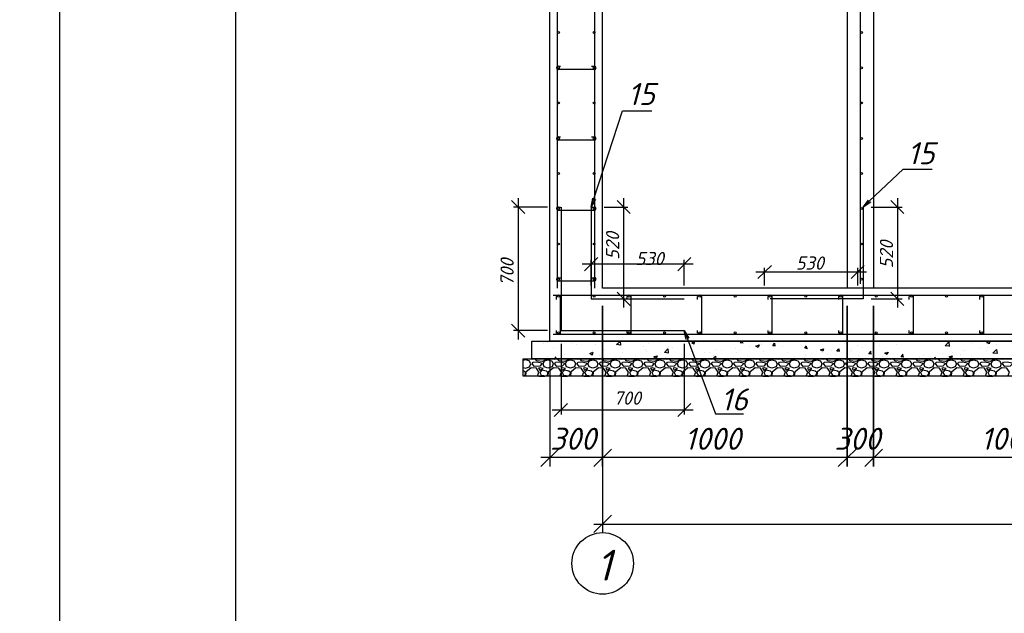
# Model space of a CAD drawing. Extents: x -119078 to 1619993, y 264752 to 340742.
# Tile 194 of 220: x 1076433 to 1087600, y 300200 to 306935. Entities that reach past the tile are written whole.
import ezdxf

# ---------------------------------------------------------------- set-up
doc = ezdxf.new("R2010")
doc.units = 0
doc.header["$MEASUREMENT"] = 0
doc.linetypes.add('CONTI', pattern=[0])
doc.layers.get('0').update_dxf_attribs({"color": 250, "linetype": 'CONTI'})
doc.layers.add('PDF _Геометрия', color=250, linetype='Continuous')
doc.layers.add('PDF _Текст', color=7, linetype='Continuous')
doc.styles.add('ICOCPEUR', font='isocpeui.ttf')
doc.styles.add('PDF ISOCPEUR Italic', font='isocpeui.ttf')

msp = doc.modelspace()

# ---------------------------------------------------------------- linework, layer by layer
at = {"layer": 'PDF _Геометрия', "lineweight": -3}
msp.add_line((1076887.037, 297220.375), (1076887.037, 326913.75), dxfattribs=at)
at = {"layer": 'PDF _Геометрия', "lineweight": 30}
msp.add_lwpolyline([(1078885.223, 326414.204), (1118383.255, 326414.204), (1118383.255, 297719.921), (1078885.223, 297719.921)], close=True, dxfattribs=at)
at = {"layer": 'PDF _Геометрия', "color": 7, "lineweight": -3}
for points in [[(1095645.428, 310487.988), (1095645.428, 303286.9), (1082445.549, 303286.9), (1082445.549, 310487.988)], [(1082242.344, 303286.9), (1095844.399, 303286.9), (1095844.399, 303087.928), (1082242.344, 303087.928)], [(1082144.975, 303087.928), (1095941.769, 303087.928), (1095941.769, 302888.956), (1082144.975, 302888.956)]]:
    msp.add_lwpolyline(points, close=True, dxfattribs=at)
for points in [[(1082530.218, 310487.988), (1082530.218, 303888.049)], [(1082953.562, 310487.988), (1082953.562, 303888.049)], [(1095044.278, 310487.988), (1095044.278, 303888.049), (1083042.465, 303888.049), (1083042.465, 310487.988)], [(1085817.465, 310487.988), (1085817.465, 303888.049)], [(1085969.869, 303938.85), (1085969.869, 310487.988)], [(1086118.039, 310487.988), (1086118.039, 303888.049)], [(1082534.451, 306406.948), (1082568.319, 306406.948)], [(1082919.695, 306406.948), (1082949.329, 306406.948)], [(1082949.329, 306368.847), (1082932.395, 306368.847), (1082534.451, 306368.847)], [(1082915.461, 304806.706), (1082945.095, 304904.076), (1083271.071, 305898.935), (1083343.039, 305898.935), (1083601.279, 305898.935)], [(1082534.451, 305606.827), (1082568.319, 305606.827)], [(1082949.329, 305568.726), (1082932.395, 305568.726), (1082534.451, 305568.726)], [(1082919.695, 305606.827), (1082949.329, 305606.827)], [(1085999.503, 304806.706), (1086071.471, 304878.675), (1086452.481, 305238.518), (1086524.45, 305238.518), (1086782.69, 305238.518)], [(1082962.029, 304895.609), (1082915.461, 304806.706), (1082932.395, 304908.309)], [(1086084.172, 304865.975), (1085999.503, 304806.706), (1086058.771, 304887.142)], [(1082534.451, 304806.706), (1082568.319, 304806.706)], [(1082949.329, 304768.605), (1082932.395, 304768.605), (1082534.451, 304768.605)], [(1082919.695, 304806.706), (1082949.329, 304806.706)], [(1082534.451, 304006.585), (1082568.319, 304006.585)], [(1082949.329, 303968.484), (1082932.395, 303968.484), (1082534.451, 303968.484)], [(1082919.695, 304006.585), (1082949.329, 304006.585)], [(1082483.65, 303807.614), (1095603.093, 303807.614)], [(1082521.751, 303761.046), (1082521.751, 303794.913)], [(1083321.872, 303761.046), (1083321.872, 303794.913)], [(1084121.993, 303761.046), (1084121.993, 303794.913)], [(1084922.114, 303761.046), (1084922.114, 303794.913)], [(1085722.235, 303761.046), (1085722.235, 303794.913)], [(1086522.356, 303761.046), (1086522.356, 303794.913)], [(1087322.476, 303761.046), (1087322.476, 303794.913)], [(1082521.751, 303380.036), (1082521.751, 303409.67)], [(1083321.872, 303380.036), (1083321.872, 303409.67)], [(1083990.756, 303308.067), (1083969.589, 303409.67), (1084020.39, 303320.768)], [(1083969.589, 303409.67), (1084007.69, 303312.301), (1084325.198, 302461.378), (1084397.167, 302461.378), (1084642.706, 302461.378)], [(1084121.993, 303380.036), (1084121.993, 303409.67)], [(1084922.114, 303380.036), (1084922.114, 303409.67)], [(1085722.235, 303380.036), (1085722.235, 303409.67)], [(1086522.356, 303380.036), (1086522.356, 303409.67)], [(1087322.476, 303380.036), (1087322.476, 303409.67)], [(1082483.65, 303367.335), (1095603.093, 303367.335)]]:
    msp.add_lwpolyline(points, dxfattribs=at)
at = {"layer": 'PDF _Геометрия', "color": 3, "lineweight": -3}
for points in [[(1082161.908, 304734.738), (1082009.504, 304882.908)], [(1082085.706, 304908.309), (1082085.706, 303308.067)], [(1083355.739, 304734.738), (1083207.569, 304882.908)], [(1083283.771, 303667.91), (1083283.771, 304908.309)], [(1086460.948, 304734.738), (1086312.778, 304882.908)], [(1086388.98, 304908.309), (1086388.98, 303667.91)], [(1082420.148, 304806.706), (1082034.905, 304806.706)], [(1083063.632, 304806.706), (1083330.339, 304806.706)], [(1086088.405, 304806.706), (1086439.781, 304806.706)], [(1082991.663, 304235.191), (1082839.259, 304087.021)], [(1082915.461, 303917.683), (1082915.461, 304209.791)], [(1083897.62, 304087.021), (1084045.791, 304235.191)], [(1083969.589, 303917.683), (1083969.589, 304209.791)], [(1082813.859, 304163.223), (1084071.191, 304163.223)], [(1086037.604, 304070.087), (1084780.271, 304070.087)], [(1084958.075, 304146.289), (1084805.671, 303998.119)], [(1084881.873, 303917.683), (1084881.873, 304120.888)], [(1085864.032, 303998.119), (1086012.203, 304146.289)], [(1085940.234, 303917.683), (1085940.234, 304120.888)], [(1083207.569, 303841.481), (1083355.739, 303693.311)], [(1086312.778, 303841.481), (1086460.948, 303693.311)], [(1083063.632, 303769.513), (1083330.339, 303769.513)], [(1086088.405, 303769.513), (1086439.781, 303769.513)], [(1082009.504, 303481.638), (1082161.908, 303333.468)], [(1082420.148, 303409.67), (1082034.905, 303409.67)], [(1082572.552, 303257.266), (1082572.552, 302457.145)], [(1083969.589, 303257.266), (1083969.589, 302457.145)], [(1082470.95, 302507.946), (1084071.191, 302507.946)], [(1082644.521, 302579.915), (1082496.35, 302431.744)], [(1083897.62, 302431.744), (1084045.791, 302579.915)]]:
    msp.add_lwpolyline(points, dxfattribs=at)
at = {"layer": 'PDF _Геометрия', "color": 1, "lineweight": -3}
for points in [[(1082572.552, 304806.706), (1082572.552, 303409.67), (1083969.589, 303409.67)], [(1082915.461, 304806.706), (1082915.461, 303769.513), (1083969.589, 303769.513)], [(1085999.503, 304806.706), (1085999.503, 303769.513), (1084945.375, 303769.513)]]:
    msp.add_lwpolyline(points, dxfattribs=at)
at = {"layer": 'PDF _Геометрия', "color": 7, "lineweight": -3}
for points in [[(1082526.037, 303794.215, -0.928132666), (1082564.085, 303794.913), (1082564.085, 303773.746), (1082564.085, 303380.036, -0.928132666), (1082526.037, 303380.734)], [(1083326.158, 303794.215, -0.928132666), (1083364.206, 303794.913), (1083364.206, 303773.746), (1083364.206, 303380.036, -0.928132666), (1083326.158, 303380.734)], [(1084126.279, 303794.215, -0.928132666), (1084164.327, 303794.913), (1084164.327, 303773.746), (1084164.327, 303380.036, -0.928132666), (1084126.279, 303380.734)], [(1084926.4, 303794.215, -0.928132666), (1084964.448, 303794.913), (1084964.448, 303773.746), (1084964.448, 303380.036, -0.928132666), (1084926.4, 303380.734)], [(1085726.521, 303794.215, -0.928148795), (1085764.569, 303794.913), (1085764.569, 303773.746), (1085764.569, 303380.036, -0.928148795), (1085726.521, 303380.734)], [(1086526.642, 303794.215, -0.928148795), (1086564.69, 303794.913), (1086564.69, 303773.746), (1086564.69, 303380.036, -0.928148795), (1086526.642, 303380.734)], [(1087326.763, 303794.215, -0.928148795), (1087364.811, 303794.913), (1087364.811, 303773.746), (1087364.811, 303380.036, -0.928148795), (1087326.763, 303380.734)]]:
    msp.add_lwpolyline(points, format="xyb", dxfattribs=at)
at = {"layer": 'PDF _Геометрия', "color": 251, "lineweight": -3, "true_color": 0x535353}
for points in [[(1083042.465, 303689.077), (1083042.465, 301864.463), (1083042.465, 303689.077), (1083042.465, 301115.143)], [(1082445.549, 303087.928), (1082445.549, 301864.463)], [(1082542.918, 302063.435), (1082343.946, 301864.463)], [(1083144.067, 301966.066), (1082343.946, 301966.066)], [(1087944.793, 301966.066), (1082945.096, 301966.066)], [(1083144.067, 301314.115), (1082945.096, 301115.143)], [(1082945.096, 301212.513), (1095141.648, 301212.513)]]:
    msp.add_lwpolyline(points, dxfattribs=at)
for points in [[(1085817.465, 301864.463), (1085817.465, 303689.077)], [(1086118.039, 301864.463), (1086118.039, 303689.077)], [(1083144.067, 302063.435), (1082945.096, 301864.463)], [(1085919.067, 302063.435), (1085715.862, 301864.463)], [(1086219.642, 302063.435), (1086016.437, 301864.463)]]:
    msp.add_lwpolyline(points, close=True, dxfattribs=at)
at = {"layer": 'PDF _Геометрия', "color": 8, "lineweight": -3, "true_color": 0x767676}
for points in [[(1083203.336, 303244.566), (1083241.437, 303286.9), (1083245.67, 303240.332), (1083203.336, 303248.799)], [(1084638.473, 303265.733), (1084604.606, 303269.966), (1084621.539, 303286.9)], [(1084634.24, 303265.733), (1084630.006, 303286.9)], [(1086230.248, 303286.9), (1086230.248, 303286.9)], [(1086501.188, 303278.433), (1086501.188, 303278.433)], [(1086636.659, 303278.433), (1086636.659, 303278.433)], [(1086975.334, 303231.865), (1086928.766, 303236.099), (1086971.101, 303278.433), (1086975.334, 303227.632)], [(1086971.101, 303278.433), (1086971.101, 303278.433)], [(1082377.814, 303265.733), (1082377.814, 303265.733)], [(1082424.382, 303269.966), (1082424.382, 303269.966)], [(1082492.117, 303219.165), (1082492.117, 303219.165)], [(1082695.322, 303257.266), (1082695.322, 303257.266)], [(1082750.357, 303253.033), (1082750.357, 303253.033)], [(1082928.162, 303176.831), (1082928.162, 303176.831)], [(1082966.263, 303248.799), (1082966.263, 303248.799)], [(1083055.165, 303193.764), (1083055.165, 303193.764)], [(1083237.203, 303236.099), (1083237.203, 303236.099)], [(1083245.67, 303219.165), (1083245.67, 303219.165)], [(1083508.144, 303223.399), (1083508.144, 303223.399)], [(1083525.077, 303189.531), (1083525.077, 303189.531)], [(1083542.011, 303168.364), (1083542.011, 303168.364)], [(1083567.412, 303257.266), (1083567.412, 303257.266)], [(1083694.415, 303274.2), (1083694.415, 303274.2)], [(1083745.216, 303159.897), (1083783.317, 303202.231), (1083787.551, 303155.663)], [(1083779.084, 303214.932), (1083779.084, 303214.932)], [(1083787.551, 303227.632), (1083787.551, 303227.632)], [(1083838.352, 303219.165), (1083838.352, 303219.165)], [(1084050.024, 303261.5), (1084050.024, 303261.5)], [(1084050.024, 303202.231), (1084050.024, 303202.231)], [(1084134.693, 303269.966), (1084134.693, 303269.966)], [(1084320.965, 303189.531), (1084320.965, 303189.531)], [(1084392.933, 303185.298), (1084392.933, 303185.298)], [(1084553.804, 303206.465), (1084553.804, 303206.465)], [(1084596.139, 303176.831), (1084596.139, 303176.831)], [(1084714.675, 303227.632), (1084714.675, 303227.632)], [(1084824.745, 303202.231), (1084824.745, 303202.231)], [(1084841.678, 303244.566), (1084841.678, 303244.566)], [(1084850.145, 303257.266), (1084850.145, 303257.266)], [(1084867.079, 303168.364), (1084867.079, 303168.364)], [(1085002.549, 303236.099), (1084972.915, 303236.099), (1084994.082, 303265.733), (1084998.316, 303231.865)], [(1085036.417, 303269.966), (1085036.417, 303269.966)], [(1085078.751, 303231.865), (1085078.751, 303231.865)], [(1085366.626, 303202.231), (1085336.991, 303206.465), (1085358.159, 303236.099)], [(1085345.458, 303269.966), (1085345.458, 303269.966)], [(1085362.392, 303202.231), (1085358.159, 303231.865)], [(1085637.566, 303185.298), (1085637.566, 303185.298)], [(1085730.702, 303172.597), (1085701.068, 303172.597), (1085722.235, 303202.231), (1085726.468, 303168.364)], [(1085857.705, 303168.364), (1085857.705, 303168.364)], [(1085861.938, 303193.764), (1085861.938, 303193.764)], [(1085933.907, 303236.099), (1085933.907, 303236.099)], [(1085988.942, 303210.698), (1085988.942, 303210.698)], [(1086094.778, 303138.73), (1086065.144, 303142.963), (1086090.544, 303172.597)], [(1086090.544, 303138.73), (1086086.311, 303168.364)], [(1086120.179, 303206.465), (1086120.179, 303206.465)], [(1086183.68, 303236.099), (1086183.68, 303236.099)], [(1086378.419, 303244.566), (1086378.419, 303244.566)], [(1087136.205, 303181.064), (1087136.205, 303181.064)], [(1087157.372, 303181.064), (1087157.372, 303181.064)], [(1087242.041, 303265.733), (1087242.041, 303265.733)], [(1087330.944, 303206.465), (1087330.944, 303206.465)], [(1087394.445, 303185.298), (1087394.445, 303185.298)], [(1087411.379, 303214.932), (1087411.379, 303214.932)], [(1087512.982, 303253.033), (1087512.982, 303253.033)], [(1082161.908, 303087.928), (1082157.675, 303083.695), (1082144.975, 303075.228)], [(1082144.975, 302990.559), (1082170.375, 302982.092), (1082216.943, 302994.793), (1082229.643, 303028.66), (1082212.71, 303062.528), (1082170.375, 303075.228), (1082144.975, 303066.761)], [(1082191.543, 303087.928), (1082191.543, 303087.928)], [(1082191.543, 303087.928), (1082246.577, 303083.695), (1082250.811, 303087.928)], [(1082415.915, 303087.928), (1082411.682, 303083.695), (1082360.88, 303058.294), (1082297.379, 303062.528), (1082280.445, 303087.928)], [(1082288.912, 303092.162), (1082288.912, 303092.162)], [(1082415.915, 303109.096), (1082415.915, 303109.096)], [(1082445.549, 303087.928), (1082445.549, 303087.928)], [(1082445.549, 303087.928), (1082500.584, 303083.695), (1082504.817, 303087.928)], [(1082500.584, 303087.928), (1082517.518, 303109.096)], [(1082517.518, 303087.928), (1082513.284, 303104.862)], [(1082669.922, 303087.928), (1082665.688, 303083.695), (1082614.887, 303058.294), (1082551.385, 303062.528), (1082534.451, 303087.928)], [(1082606.42, 303134.496), (1082606.42, 303134.496)], [(1082699.556, 303087.928), (1082699.556, 303087.928)], [(1082699.556, 303087.928), (1082754.591, 303083.695), (1082758.824, 303087.928)], [(1082923.928, 303087.928), (1082919.695, 303083.695), (1082868.894, 303058.294), (1082805.392, 303062.528), (1082788.458, 303087.928)], [(1082932.395, 303159.897), (1082923.928, 303130.263), (1082898.528, 303147.197), (1082932.395, 303164.13)], [(1082953.562, 303087.928), (1082953.562, 303087.928)], [(1082953.562, 303087.928), (1083008.597, 303083.695), (1083012.831, 303087.928)], [(1083008.597, 303121.796), (1083008.597, 303121.796)], [(1083177.935, 303087.928), (1083173.702, 303083.695), (1083122.9, 303058.294), (1083059.399, 303062.528), (1083042.465, 303087.928)], [(1083207.569, 303087.928), (1083207.569, 303087.928)], [(1083207.569, 303087.928), (1083262.604, 303083.695), (1083266.837, 303087.928)], [(1083245.67, 303117.562), (1083245.67, 303117.562)], [(1083266.837, 303155.663), (1083266.837, 303155.663)], [(1083431.942, 303087.928), (1083427.708, 303083.695), (1083376.907, 303058.294), (1083313.405, 303062.528), (1083296.471, 303087.928)], [(1083461.576, 303087.928), (1083461.576, 303087.928)], [(1083461.576, 303087.928), (1083516.61, 303083.695), (1083520.844, 303087.928)], [(1083685.948, 303087.928), (1083681.715, 303083.695), (1083630.913, 303058.294), (1083567.412, 303062.528), (1083550.478, 303087.928)], [(1083715.582, 303087.928), (1083715.582, 303087.928)], [(1083715.582, 303087.928), (1083770.617, 303083.695), (1083774.851, 303087.928)], [(1083745.216, 303164.13), (1083791.784, 303155.663)], [(1083753.683, 303100.629), (1083753.683, 303100.629)], [(1083939.955, 303087.928), (1083935.721, 303083.695), (1083884.92, 303058.294), (1083821.418, 303062.528), (1083804.485, 303087.928)], [(1083961.122, 303104.862), (1083961.122, 303104.862)], [(1083969.589, 303087.928), (1083969.589, 303087.928)], [(1083969.589, 303087.928), (1084024.624, 303083.695), (1084028.857, 303087.928)], [(1084041.558, 303092.162), (1084041.558, 303092.162)], [(1084193.962, 303087.928), (1084189.728, 303083.695), (1084138.927, 303058.294), (1084075.425, 303062.528), (1084058.491, 303087.928)], [(1084075.425, 303142.963), (1084075.425, 303142.963)], [(1084202.428, 303159.897), (1084202.428, 303159.897)], [(1084223.596, 303087.928), (1084223.596, 303087.928)], [(1084223.596, 303087.928), (1084278.63, 303083.695), (1084282.864, 303087.928)], [(1084257.463, 303155.663), (1084257.463, 303155.663)], [(1084295.564, 303087.928), (1084325.198, 303117.562), (1084329.432, 303087.928)], [(1084299.798, 303126.029), (1084299.798, 303126.029)], [(1084447.968, 303087.928), (1084443.735, 303083.695), (1084392.933, 303058.294), (1084329.432, 303062.528), (1084312.498, 303087.928)], [(1084477.602, 303087.928), (1084477.602, 303087.928)], [(1084477.602, 303087.928), (1084532.637, 303083.695), (1084536.87, 303087.928)], [(1084562.271, 303164.13), (1084562.271, 303164.13)], [(1084701.975, 303087.928), (1084697.741, 303083.695), (1084646.94, 303058.294), (1084583.438, 303062.528), (1084566.505, 303087.928)], [(1084731.609, 303087.928), (1084731.609, 303087.928)], [(1084731.609, 303087.928), (1084786.644, 303083.695), (1084790.877, 303087.928)], [(1084955.981, 303087.928), (1084951.748, 303083.695), (1084900.947, 303058.294), (1084837.445, 303062.528), (1084820.511, 303087.928)], [(1084985.616, 303087.928), (1084985.616, 303087.928)], [(1084985.616, 303087.928), (1085040.65, 303083.695), (1085044.884, 303087.928)], [(1085209.988, 303087.928), (1085205.755, 303083.695), (1085154.953, 303058.294), (1085091.452, 303062.528), (1085074.518, 303087.928)], [(1085138.02, 303155.663), (1085138.02, 303155.663)], [(1085222.688, 303113.329), (1085222.688, 303113.329)], [(1085239.622, 303087.928), (1085239.622, 303087.928)], [(1085239.622, 303087.928), (1085294.657, 303083.695), (1085298.89, 303087.928)], [(1085463.995, 303087.928), (1085459.761, 303083.695), (1085408.96, 303058.294), (1085345.458, 303062.528), (1085328.525, 303087.928)], [(1085336.991, 303100.629), (1085336.991, 303100.629)], [(1085341.225, 303134.496), (1085341.225, 303134.496)], [(1085349.692, 303130.263), (1085349.692, 303130.263)], [(1085408.96, 303142.963), (1085408.96, 303142.963)], [(1085493.629, 303087.928), (1085493.629, 303087.928)], [(1085493.629, 303087.928), (1085548.664, 303083.695), (1085552.897, 303087.928)], [(1085540.197, 303155.663), (1085540.197, 303155.663)], [(1085718.001, 303087.928), (1085713.768, 303083.695), (1085662.967, 303058.294), (1085599.465, 303062.528), (1085582.531, 303087.928)], [(1085599.465, 303138.73), (1085599.465, 303138.73)], [(1085679.9, 303134.496), (1085679.9, 303134.496)], [(1085747.635, 303087.928), (1085747.635, 303087.928)], [(1085747.635, 303087.928), (1085802.67, 303083.695), (1085806.904, 303087.928)], [(1085972.008, 303087.928), (1085967.775, 303083.695), (1085916.973, 303058.294), (1085853.472, 303062.528), (1085836.538, 303087.928)], [(1085950.841, 303121.796), (1085950.841, 303121.796)], [(1086001.642, 303087.928), (1086001.642, 303087.928)], [(1086001.642, 303087.928), (1086056.677, 303083.695), (1086060.91, 303087.928)], [(1086226.015, 303087.928), (1086221.781, 303083.695), (1086170.98, 303058.294), (1086107.478, 303062.528), (1086090.544, 303087.928)], [(1086221.781, 303109.096), (1086221.781, 303109.096)], [(1086255.649, 303087.928), (1086255.649, 303087.928)], [(1086255.649, 303087.928), (1086310.684, 303083.695), (1086314.917, 303087.928)], [(1086480.021, 303087.928), (1086475.788, 303083.695), (1086424.987, 303058.294), (1086361.485, 303062.528), (1086344.551, 303087.928)], [(1086458.854, 303104.862), (1086429.22, 303109.096), (1086454.621, 303138.73)], [(1086454.621, 303104.862), (1086450.387, 303138.73)], [(1086492.722, 303096.395), (1086492.722, 303096.395)], [(1086496.955, 303096.395), (1086496.955, 303096.395)], [(1086509.655, 303087.928), (1086509.655, 303087.928)], [(1086509.655, 303087.928), (1086564.69, 303083.695), (1086568.924, 303087.928)], [(1086734.028, 303087.928), (1086729.794, 303083.695), (1086678.993, 303058.294), (1086615.491, 303062.528), (1086598.558, 303087.928)], [(1086632.425, 303109.096), (1086632.425, 303109.096)], [(1086687.46, 303121.796), (1086687.46, 303121.796)], [(1086763.662, 303087.928), (1086763.662, 303087.928)], [(1086763.662, 303087.928), (1086818.697, 303083.695), (1086822.93, 303087.928)], [(1086801.763, 303087.928), (1086818.697, 303104.862)], [(1086818.697, 303087.928), (1086814.463, 303104.862)], [(1086988.035, 303087.928), (1086983.801, 303083.695), (1086933, 303058.294), (1086869.498, 303062.528), (1086852.564, 303087.928)], [(1086894.899, 303147.197), (1086894.899, 303147.197)], [(1087009.202, 303164.13), (1087009.202, 303164.13)], [(1087017.669, 303087.928), (1087017.669, 303087.928)], [(1087017.669, 303087.928), (1087072.703, 303083.695), (1087076.937, 303087.928)], [(1087098.104, 303134.496), (1087098.104, 303134.496)], [(1087242.041, 303087.928), (1087237.808, 303083.695), (1087187.006, 303058.294), (1087123.505, 303062.528), (1087106.571, 303087.928)], [(1087271.675, 303087.928), (1087271.675, 303087.928)], [(1087271.675, 303087.928), (1087326.71, 303083.695), (1087330.944, 303087.928)], [(1087496.048, 303087.928), (1087491.814, 303083.695), (1087441.013, 303058.294), (1087377.511, 303062.528), (1087360.578, 303087.928)], [(1087525.682, 303087.928), (1087525.682, 303087.928)], [(1087525.682, 303087.928), (1087580.717, 303083.695), (1087584.95, 303087.928)], [(1082144.975, 302897.423), (1082157.675, 302893.19), (1082170.375, 302918.591), (1082170.375, 302931.291), (1082153.442, 302948.225), (1082144.975, 302952.458)], [(1082305.845, 302888.956), (1082322.779, 302935.524), (1082293.145, 302982.092), (1082233.877, 302986.326), (1082174.609, 302935.524), (1082170.375, 302888.956)], [(1082559.852, 302888.956), (1082576.786, 302935.524), (1082547.152, 302982.092), (1082487.884, 302986.326), (1082428.615, 302935.524), (1082424.382, 302888.956)], [(1082813.859, 302888.956), (1082830.793, 302935.524), (1082801.158, 302982.092), (1082741.89, 302986.326), (1082682.622, 302935.524), (1082678.389, 302888.956)], [(1083067.865, 302888.956), (1083084.799, 302935.524), (1083055.165, 302982.092), (1082995.897, 302986.326), (1082936.629, 302935.524), (1082932.395, 302888.956)], [(1083321.872, 302888.956), (1083338.806, 302935.524), (1083309.172, 302982.092), (1083249.904, 302986.326), (1083190.635, 302935.524), (1083186.402, 302888.956)], [(1083575.879, 302888.956), (1083592.812, 302935.524), (1083563.178, 302982.092), (1083503.91, 302986.326), (1083444.642, 302935.524), (1083440.408, 302888.956)], [(1083829.885, 302888.956), (1083846.819, 302935.524), (1083817.185, 302982.092), (1083757.917, 302986.326), (1083698.649, 302935.524), (1083694.415, 302888.956)], [(1084083.892, 302888.956), (1084100.826, 302935.524), (1084071.192, 302982.092), (1084011.923, 302986.326), (1083952.655, 302935.524), (1083948.422, 302888.956)], [(1084337.899, 302888.956), (1084354.832, 302935.524), (1084325.198, 302982.092), (1084265.93, 302986.326), (1084206.662, 302935.524), (1084202.428, 302888.956)], [(1084591.905, 302888.956), (1084608.839, 302935.524), (1084579.205, 302982.092), (1084519.937, 302986.326), (1084460.668, 302935.524), (1084456.435, 302888.956)], [(1084845.912, 302888.956), (1084862.846, 302935.524), (1084833.212, 302982.092), (1084773.943, 302986.326), (1084714.675, 302935.524), (1084710.442, 302888.956)], [(1085099.919, 302888.956), (1085116.852, 302935.524), (1085087.218, 302982.092), (1085027.95, 302986.326), (1084968.682, 302935.524), (1084964.448, 302888.956)], [(1085353.925, 302888.956), (1085370.859, 302935.524), (1085341.225, 302982.092), (1085281.957, 302986.326), (1085222.688, 302935.524), (1085218.455, 302888.956)], [(1085607.932, 302888.956), (1085624.866, 302935.524), (1085595.231, 302982.092), (1085535.963, 302986.326), (1085476.695, 302935.524), (1085472.462, 302888.956)], [(1085861.938, 302888.956), (1085878.872, 302935.524), (1085849.238, 302982.092), (1085789.97, 302986.326), (1085730.702, 302935.524), (1085726.468, 302888.956)], [(1086115.945, 302888.956), (1086132.879, 302935.524), (1086103.245, 302982.092), (1086043.977, 302986.326), (1085984.708, 302935.524), (1085980.475, 302888.956)], [(1086369.952, 302888.956), (1086386.886, 302935.524), (1086357.251, 302982.092), (1086297.983, 302986.326), (1086238.715, 302935.524), (1086234.482, 302888.956)], [(1086623.958, 302888.956), (1086640.892, 302935.524), (1086611.258, 302982.092), (1086551.99, 302986.326), (1086492.722, 302935.524), (1086488.488, 302888.956)], [(1086877.965, 302888.956), (1086894.899, 302935.524), (1086865.265, 302982.092), (1086805.996, 302986.326), (1086746.728, 302935.524), (1086742.495, 302888.956)], [(1087131.972, 302888.956), (1087148.905, 302935.524), (1087119.271, 302982.092), (1087060.003, 302986.326), (1087000.735, 302935.524), (1086996.501, 302888.956)], [(1087385.978, 302888.956), (1087402.912, 302935.524), (1087373.278, 302982.092), (1087314.01, 302986.326), (1087254.742, 302935.524), (1087250.508, 302888.956)], [(1087639.985, 302888.956), (1087656.919, 302935.524), (1087627.285, 302982.092), (1087568.016, 302986.326), (1087508.748, 302935.524), (1087504.515, 302888.956)], [(1082322.779, 302888.956), (1082322.779, 302888.956)], [(1082322.779, 302888.956), (1082390.514, 302888.956)], [(1082390.514, 302888.956), (1082390.514, 302888.956)], [(1082576.786, 302888.956), (1082576.786, 302888.956)], [(1082576.786, 302888.956), (1082644.521, 302888.956)], [(1082644.521, 302888.956), (1082644.521, 302888.956)], [(1082830.793, 302888.956), (1082830.793, 302888.956)], [(1082830.793, 302888.956), (1082898.528, 302888.956)], [(1082898.528, 302888.956), (1082898.528, 302888.956)], [(1083084.799, 302888.956), (1083084.799, 302888.956)], [(1083084.799, 302888.956), (1083152.534, 302888.956)], [(1083152.534, 302888.956), (1083152.534, 302888.956)], [(1083338.806, 302888.956), (1083338.806, 302888.956)], [(1083338.806, 302888.956), (1083406.541, 302888.956)], [(1083406.541, 302888.956), (1083406.541, 302888.956)], [(1083592.812, 302888.956), (1083592.812, 302888.956)], [(1083592.812, 302888.956), (1083660.548, 302888.956)], [(1083660.548, 302888.956), (1083660.548, 302888.956)], [(1083846.819, 302888.956), (1083846.819, 302888.956)], [(1083846.819, 302888.956), (1083914.554, 302888.956)], [(1083914.554, 302888.956), (1083914.554, 302888.956)], [(1084100.826, 302888.956), (1084100.826, 302888.956)], [(1084100.826, 302888.956), (1084168.561, 302888.956)], [(1084168.561, 302888.956), (1084168.561, 302888.956)], [(1084354.832, 302888.956), (1084354.832, 302888.956)], [(1084354.832, 302888.956), (1084422.567, 302888.956)], [(1084422.567, 302888.956), (1084422.567, 302888.956)], [(1084608.839, 302888.956), (1084608.839, 302888.956)], [(1084608.839, 302888.956), (1084676.574, 302888.956)], [(1084676.574, 302888.956), (1084676.574, 302888.956)], [(1084862.846, 302888.956), (1084862.846, 302888.956)], [(1084862.846, 302888.956), (1084930.581, 302888.956)], [(1084930.581, 302888.956), (1084930.581, 302888.956)], [(1085116.852, 302888.956), (1085116.852, 302888.956)], [(1085116.852, 302888.956), (1085184.587, 302888.956)], [(1085184.587, 302888.956), (1085184.587, 302888.956)], [(1085370.859, 302888.956), (1085370.859, 302888.956)], [(1085370.859, 302888.956), (1085438.594, 302888.956)], [(1085438.594, 302888.956), (1085438.594, 302888.956)], [(1085624.866, 302888.956), (1085624.866, 302888.956)], [(1085624.866, 302888.956), (1085692.601, 302888.956)], [(1085692.601, 302888.956), (1085692.601, 302888.956)], [(1085878.872, 302888.956), (1085878.872, 302888.956)], [(1085878.872, 302888.956), (1085946.607, 302888.956)], [(1085946.607, 302888.956), (1085946.607, 302888.956)], [(1086132.879, 302888.956), (1086132.879, 302888.956)], [(1086132.879, 302888.956), (1086200.614, 302888.956)], [(1086200.614, 302888.956), (1086200.614, 302888.956)], [(1086386.886, 302888.956), (1086386.886, 302888.956)], [(1086386.886, 302888.956), (1086454.621, 302888.956)], [(1086454.621, 302888.956), (1086454.621, 302888.956)], [(1086640.892, 302888.956), (1086640.892, 302888.956)], [(1086640.892, 302888.956), (1086708.627, 302888.956)], [(1086708.627, 302888.956), (1086708.627, 302888.956)], [(1086894.899, 302888.956), (1086894.899, 302888.956)], [(1086894.899, 302888.956), (1086962.634, 302888.956)], [(1086962.634, 302888.956), (1086962.634, 302888.956)], [(1087148.905, 302888.956), (1087148.905, 302888.956)], [(1087148.905, 302888.956), (1087216.641, 302888.956)], [(1087216.641, 302888.956), (1087216.641, 302888.956)], [(1087402.912, 302888.956), (1087402.912, 302888.956)], [(1087402.912, 302888.956), (1087470.647, 302888.956)], [(1087470.647, 302888.956), (1087470.647, 302888.956)]]:
    msp.add_lwpolyline(points, dxfattribs=at)
for points in [[(1084088.125, 303286.9), (1084079.659, 303253.033), (1084054.258, 303269.966)], [(1087436.78, 303286.9), (1087428.313, 303257.266), (1087402.912, 303274.2)], [(1084820.511, 303244.566), (1084807.811, 303214.932), (1084782.41, 303231.865)], [(1085548.664, 303202.231), (1085540.197, 303172.597), (1085514.796, 303189.531)], [(1087517.215, 303147.197), (1087470.647, 303151.43), (1087512.982, 303193.764)], [(1082382.047, 302994.793), (1082369.347, 303028.66), (1082386.281, 303062.528), (1082424.382, 303075.228), (1082466.716, 303062.528), (1082483.65, 303028.66), (1082470.95, 302994.793), (1082424.382, 302982.092)], [(1082636.054, 302994.793), (1082623.354, 303028.66), (1082640.288, 303062.528), (1082678.389, 303075.228), (1082720.723, 303062.528), (1082737.657, 303028.66), (1082724.956, 302994.793), (1082678.389, 302982.092)], [(1082890.061, 302994.793), (1082877.36, 303028.66), (1082894.294, 303062.528), (1082932.395, 303075.228), (1082974.73, 303062.528), (1082991.663, 303028.66), (1082978.963, 302994.793), (1082932.395, 302982.092)], [(1083144.067, 302994.793), (1083131.367, 303028.66), (1083148.301, 303062.528), (1083186.402, 303075.228), (1083228.736, 303062.528), (1083245.67, 303028.66), (1083232.97, 302994.793), (1083186.402, 302982.092)], [(1083398.074, 302994.793), (1083385.374, 303028.66), (1083402.307, 303062.528), (1083440.408, 303075.228), (1083482.743, 303062.528), (1083499.677, 303028.66), (1083486.976, 302994.793), (1083440.408, 302982.092)], [(1083664.781, 303121.796), (1083652.081, 303092.162), (1083626.68, 303109.096)], [(1083652.081, 302994.793), (1083639.38, 303028.66), (1083656.314, 303062.528), (1083694.415, 303075.228), (1083736.75, 303062.528), (1083753.683, 303028.66), (1083740.983, 302994.793), (1083694.415, 302982.092)], [(1083906.087, 302994.793), (1083893.387, 303028.66), (1083910.321, 303062.528), (1083948.422, 303075.228), (1083990.756, 303062.528), (1084007.69, 303028.66), (1083994.99, 302994.793), (1083948.422, 302982.092)], [(1084160.094, 302994.793), (1084147.394, 303028.66), (1084164.327, 303062.528), (1084202.428, 303075.228), (1084244.763, 303062.528), (1084261.697, 303028.66), (1084248.996, 302994.793), (1084202.428, 302982.092)], [(1084414.101, 302994.793), (1084401.4, 303028.66), (1084418.334, 303062.528), (1084456.435, 303075.228), (1084498.769, 303062.528), (1084515.703, 303028.66), (1084503.003, 302994.793), (1084456.435, 302982.092)], [(1084668.107, 302994.793), (1084655.407, 303028.66), (1084672.341, 303062.528), (1084710.442, 303075.228), (1084752.776, 303062.528), (1084769.71, 303028.66), (1084757.01, 302994.793), (1084710.442, 302982.092)], [(1084922.114, 302994.793), (1084909.414, 303028.66), (1084926.347, 303062.528), (1084964.448, 303075.228), (1085006.783, 303062.528), (1085023.717, 303028.66), (1085011.016, 302994.793), (1084964.448, 302982.092)], [(1085176.121, 302994.793), (1085163.42, 303028.66), (1085180.354, 303062.528), (1085218.455, 303075.228), (1085260.789, 303062.528), (1085277.723, 303028.66), (1085265.023, 302994.793), (1085218.455, 302982.092)], [(1085430.127, 302994.793), (1085417.427, 303028.66), (1085434.361, 303062.528), (1085472.462, 303075.228), (1085514.796, 303062.528), (1085531.73, 303028.66), (1085519.029, 302994.793), (1085472.462, 302982.092)], [(1085684.134, 302994.793), (1085671.433, 303028.66), (1085688.367, 303062.528), (1085726.468, 303075.228), (1085768.803, 303062.528), (1085785.736, 303028.66), (1085773.036, 302994.793), (1085726.468, 302982.092)], [(1085938.14, 302994.793), (1085925.44, 303028.66), (1085942.374, 303062.528), (1085980.475, 303075.228), (1086022.809, 303062.528), (1086039.743, 303028.66), (1086027.043, 302994.793), (1085980.475, 302982.092)], [(1086192.147, 302994.793), (1086179.447, 303028.66), (1086196.381, 303062.528), (1086234.482, 303075.228), (1086276.816, 303062.528), (1086293.75, 303028.66), (1086281.049, 302994.793), (1086234.482, 302982.092)], [(1086281.049, 303164.13), (1086268.349, 303134.496), (1086242.948, 303151.43)], [(1086446.154, 302994.793), (1086433.453, 303028.66), (1086450.387, 303062.528), (1086488.488, 303075.228), (1086530.823, 303062.528), (1086547.756, 303028.66), (1086535.056, 302994.793), (1086488.488, 302982.092)], [(1086700.16, 302994.793), (1086687.46, 303028.66), (1086704.394, 303062.528), (1086742.495, 303075.228), (1086784.829, 303062.528), (1086801.763, 303028.66), (1086789.063, 302994.793), (1086742.495, 302982.092)], [(1086954.167, 302994.793), (1086941.467, 303028.66), (1086958.4, 303062.528), (1086996.501, 303075.228), (1087038.836, 303062.528), (1087055.77, 303028.66), (1087043.069, 302994.793), (1086996.501, 302982.092)], [(1087009.202, 303121.796), (1087000.735, 303092.162), (1086975.334, 303109.096)], [(1087208.174, 302994.793), (1087195.473, 303028.66), (1087212.407, 303062.528), (1087250.508, 303075.228), (1087292.843, 303062.528), (1087309.776, 303028.66), (1087297.076, 302994.793), (1087250.508, 302982.092)], [(1087462.18, 302994.793), (1087449.48, 303028.66), (1087466.414, 303062.528), (1087504.515, 303075.228), (1087546.849, 303062.528), (1087563.783, 303028.66), (1087551.083, 302994.793), (1087504.515, 302982.092)], [(1082255.044, 303049.827), (1082301.612, 303054.061), (1082352.413, 303041.36), (1082356.647, 303028.66), (1082331.246, 303003.259), (1082271.978, 302999.026), (1082246.577, 303028.66)], [(1082335.48, 302986.326), (1082318.546, 302982.092), (1082331.246, 302956.692), (1082369.347, 302977.859)], [(1082424.382, 302931.291), (1082407.448, 302948.225), (1082356.647, 302956.692), (1082331.246, 302931.291), (1082348.18, 302901.657), (1082411.682, 302893.19), (1082424.382, 302918.591)], [(1082509.051, 303049.827), (1082555.619, 303054.061), (1082606.42, 303041.36), (1082610.653, 303028.66), (1082585.253, 303003.259), (1082525.985, 302999.026), (1082500.584, 303028.66)], [(1082589.486, 302986.326), (1082572.552, 302982.092), (1082585.253, 302956.692), (1082623.354, 302977.859)], [(1082678.389, 302931.291), (1082661.455, 302948.225), (1082610.653, 302956.692), (1082585.253, 302931.291), (1082602.187, 302901.657), (1082665.688, 302893.19), (1082678.389, 302918.591)], [(1082763.057, 303049.827), (1082809.625, 303054.061), (1082860.427, 303041.36), (1082864.66, 303028.66), (1082839.259, 303003.259), (1082779.991, 302999.026), (1082754.591, 303028.66)], [(1082843.493, 302986.326), (1082826.559, 302982.092), (1082839.259, 302956.692), (1082877.36, 302977.859)], [(1082932.395, 302931.291), (1082915.461, 302948.225), (1082864.66, 302956.692), (1082839.259, 302931.291), (1082856.193, 302901.657), (1082919.695, 302893.19), (1082932.395, 302918.591)], [(1083017.064, 303049.827), (1083063.632, 303054.061), (1083114.433, 303041.36), (1083118.667, 303028.66), (1083093.266, 303003.259), (1083033.998, 302999.026), (1083008.597, 303028.66)], [(1083097.5, 302986.326), (1083080.566, 302982.092), (1083093.266, 302956.692), (1083131.367, 302977.859)], [(1083186.402, 302931.291), (1083169.468, 302948.225), (1083118.667, 302956.692), (1083093.266, 302931.291), (1083110.2, 302901.657), (1083173.702, 302893.19), (1083186.402, 302918.591)], [(1083271.071, 303049.827), (1083317.639, 303054.061), (1083368.44, 303041.36), (1083372.673, 303028.66), (1083347.273, 303003.259), (1083288.004, 302999.026), (1083262.604, 303028.66)], [(1083351.506, 302986.326), (1083334.572, 302982.092), (1083347.273, 302956.692), (1083385.374, 302977.859)], [(1083440.408, 302931.291), (1083423.475, 302948.225), (1083372.673, 302956.692), (1083347.273, 302931.291), (1083364.206, 302901.657), (1083427.708, 302893.19), (1083440.408, 302918.591)], [(1083525.077, 303049.827), (1083571.645, 303054.061), (1083622.447, 303041.36), (1083626.68, 303028.66), (1083601.279, 303003.259), (1083542.011, 302999.026), (1083516.61, 303028.66)], [(1083605.513, 302986.326), (1083588.579, 302982.092), (1083601.279, 302956.692), (1083639.38, 302977.859)], [(1083694.415, 302931.291), (1083677.481, 302948.225), (1083626.68, 302956.692), (1083601.279, 302931.291), (1083618.213, 302901.657), (1083681.715, 302893.19), (1083694.415, 302918.591)], [(1083779.084, 303049.827), (1083825.652, 303054.061), (1083876.453, 303041.36), (1083880.687, 303028.66), (1083855.286, 303003.259), (1083796.018, 302999.026), (1083770.617, 303028.66)], [(1083859.519, 302986.326), (1083842.586, 302982.092), (1083855.286, 302956.692), (1083893.387, 302977.859)], [(1083948.422, 302931.291), (1083931.488, 302948.225), (1083880.687, 302956.692), (1083855.286, 302931.291), (1083872.22, 302901.657), (1083935.721, 302893.19), (1083948.422, 302918.591)], [(1084033.091, 303049.827), (1084079.659, 303054.061), (1084130.46, 303041.36), (1084134.693, 303028.66), (1084109.293, 303003.259), (1084050.024, 302999.026), (1084024.624, 303028.66)], [(1084113.526, 302986.326), (1084096.592, 302982.092), (1084109.293, 302956.692), (1084147.394, 302977.859)], [(1084202.428, 302931.291), (1084185.495, 302948.225), (1084134.693, 302956.692), (1084109.293, 302931.291), (1084126.226, 302901.657), (1084189.728, 302893.19), (1084202.428, 302918.591)], [(1084287.097, 303049.827), (1084333.665, 303054.061), (1084384.466, 303041.36), (1084388.7, 303028.66), (1084363.299, 303003.259), (1084304.031, 302999.026), (1084278.63, 303028.66)], [(1084367.533, 302986.326), (1084350.599, 302982.092), (1084363.299, 302956.692), (1084401.4, 302977.859)], [(1084456.435, 302931.291), (1084439.501, 302948.225), (1084388.7, 302956.692), (1084363.299, 302931.291), (1084380.233, 302901.657), (1084443.735, 302893.19), (1084456.435, 302918.591)], [(1084541.104, 303049.827), (1084587.672, 303054.061), (1084638.473, 303041.36), (1084642.707, 303028.66), (1084617.306, 303003.259), (1084558.038, 302999.026), (1084532.637, 303028.66)], [(1084621.539, 302986.326), (1084604.606, 302982.092), (1084617.306, 302956.692), (1084655.407, 302977.859)], [(1084710.442, 302931.291), (1084693.508, 302948.225), (1084642.707, 302956.692), (1084617.306, 302931.291), (1084634.24, 302901.657), (1084697.741, 302893.19), (1084710.442, 302918.591)], [(1084795.111, 303049.827), (1084841.678, 303054.061), (1084892.48, 303041.36), (1084896.713, 303028.66), (1084871.313, 303003.259), (1084812.044, 302999.026), (1084786.644, 303028.66)], [(1084875.546, 302986.326), (1084858.612, 302982.092), (1084871.313, 302956.692), (1084909.414, 302977.859)], [(1084964.448, 302931.291), (1084947.515, 302948.225), (1084896.713, 302956.692), (1084871.313, 302931.291), (1084888.246, 302901.657), (1084951.748, 302893.19), (1084964.448, 302918.591)], [(1085049.117, 303049.827), (1085095.685, 303054.061), (1085146.486, 303041.36), (1085150.72, 303028.66), (1085125.319, 303003.259), (1085066.051, 302999.026), (1085040.65, 303028.66)], [(1085129.553, 302986.326), (1085112.619, 302982.092), (1085125.319, 302956.692), (1085163.42, 302977.859)], [(1085218.455, 302931.291), (1085201.521, 302948.225), (1085150.72, 302956.692), (1085125.319, 302931.291), (1085142.253, 302901.657), (1085205.755, 302893.19), (1085218.455, 302918.591)], [(1085303.124, 303049.827), (1085349.692, 303054.061), (1085400.493, 303041.36), (1085404.726, 303028.66), (1085379.326, 303003.259), (1085320.058, 302999.026), (1085294.657, 303028.66)], [(1085383.559, 302986.326), (1085366.626, 302982.092), (1085379.326, 302956.692), (1085417.427, 302977.859)], [(1085472.462, 302931.291), (1085455.528, 302948.225), (1085404.726, 302956.692), (1085379.326, 302931.291), (1085396.26, 302901.657), (1085459.761, 302893.19), (1085472.462, 302918.591)], [(1085557.13, 303049.827), (1085603.698, 303054.061), (1085654.5, 303041.36), (1085658.733, 303028.66), (1085633.332, 303003.259), (1085574.064, 302999.026), (1085548.664, 303028.66)], [(1085637.566, 302986.326), (1085620.632, 302982.092), (1085633.332, 302956.692), (1085671.433, 302977.859)], [(1085726.468, 302931.291), (1085709.534, 302948.225), (1085658.733, 302956.692), (1085633.332, 302931.291), (1085650.266, 302901.657), (1085713.768, 302893.19), (1085726.468, 302918.591)], [(1085811.137, 303049.827), (1085857.705, 303054.061), (1085908.506, 303041.36), (1085912.74, 303028.66), (1085887.339, 303003.259), (1085828.071, 302999.026), (1085802.67, 303028.66)], [(1085891.573, 302986.326), (1085874.639, 302982.092), (1085887.339, 302956.692), (1085925.44, 302977.859)], [(1085980.475, 302931.291), (1085963.541, 302948.225), (1085912.74, 302956.692), (1085887.339, 302931.291), (1085904.273, 302901.657), (1085967.775, 302893.19), (1085980.475, 302918.591)], [(1086065.144, 303049.827), (1086111.712, 303054.061), (1086162.513, 303041.36), (1086166.746, 303028.66), (1086141.346, 303003.259), (1086082.078, 302999.026), (1086056.677, 303028.66)], [(1086145.579, 302986.326), (1086128.645, 302982.092), (1086141.346, 302956.692), (1086179.447, 302977.859)], [(1086234.482, 302931.291), (1086217.548, 302948.225), (1086166.746, 302956.692), (1086141.346, 302931.291), (1086158.28, 302901.657), (1086221.781, 302893.19), (1086234.482, 302918.591)], [(1086319.15, 303049.827), (1086365.718, 303054.061), (1086416.52, 303041.36), (1086420.753, 303028.66), (1086395.352, 303003.259), (1086336.084, 302999.026), (1086310.684, 303028.66)], [(1086399.586, 302986.326), (1086382.652, 302982.092), (1086395.352, 302956.692), (1086433.453, 302977.859)], [(1086488.488, 302931.291), (1086471.554, 302948.225), (1086420.753, 302956.692), (1086395.352, 302931.291), (1086412.286, 302901.657), (1086475.788, 302893.19), (1086488.488, 302918.591)], [(1086573.157, 303049.827), (1086619.725, 303054.061), (1086670.526, 303041.36), (1086674.76, 303028.66), (1086649.359, 303003.259), (1086590.091, 302999.026), (1086564.69, 303028.66)], [(1086653.592, 302986.326), (1086636.659, 302982.092), (1086649.359, 302956.692), (1086687.46, 302977.859)], [(1086742.495, 302931.291), (1086725.561, 302948.225), (1086674.76, 302956.692), (1086649.359, 302931.291), (1086666.293, 302901.657), (1086729.794, 302893.19), (1086742.495, 302918.591)], [(1086827.164, 303049.827), (1086873.732, 303054.061), (1086924.533, 303041.36), (1086928.766, 303028.66), (1086903.366, 303003.259), (1086844.097, 302999.026), (1086818.697, 303028.66)], [(1086907.599, 302986.326), (1086890.665, 302982.092), (1086903.366, 302956.692), (1086941.467, 302977.859)], [(1086996.501, 302931.291), (1086979.568, 302948.225), (1086928.766, 302956.692), (1086903.366, 302931.291), (1086920.299, 302901.657), (1086983.801, 302893.19), (1086996.501, 302918.591)], [(1087081.17, 303049.827), (1087127.738, 303054.061), (1087178.54, 303041.36), (1087182.773, 303028.66), (1087157.372, 303003.259), (1087098.104, 302999.026), (1087072.703, 303028.66)], [(1087161.606, 302986.326), (1087144.672, 302982.092), (1087157.372, 302956.692), (1087195.473, 302977.859)], [(1087250.508, 302931.291), (1087233.574, 302948.225), (1087182.773, 302956.692), (1087157.372, 302931.291), (1087174.306, 302901.657), (1087237.808, 302893.19), (1087250.508, 302918.591)], [(1087335.177, 303049.827), (1087381.745, 303054.061), (1087432.546, 303041.36), (1087436.78, 303028.66), (1087411.379, 303003.259), (1087352.111, 302999.026), (1087326.71, 303028.66)], [(1087415.612, 302986.326), (1087398.679, 302982.092), (1087411.379, 302956.692), (1087449.48, 302977.859)], [(1087504.515, 302931.291), (1087487.581, 302948.225), (1087436.78, 302956.692), (1087411.379, 302931.291), (1087428.313, 302901.657), (1087491.814, 302893.19), (1087504.515, 302918.591)], [(1087589.184, 303049.827), (1087635.751, 303054.061), (1087686.553, 303041.36), (1087690.786, 303028.66), (1087665.386, 303003.259), (1087606.117, 302999.026), (1087580.717, 303028.66)]]:
    msp.add_lwpolyline(points, close=True, dxfattribs=at)
at = {"layer": 'PDF _Геометрия', "color": 7, "lineweight": -3}
for centre, radius in [((1082545.035, 306790.075), 10.584), ((1082947.212, 306790.075), 10.584), ((1085980.452, 306790.074), 10.584), ((1082545.035, 306387.897), 10.584), ((1082947.212, 306387.897), 10.584), ((1085980.452, 306387.897), 10.584), ((1082545.035, 305989.954), 10.584), ((1082947.212, 305989.954), 10.584), ((1085980.452, 305989.953), 10.584), ((1082545.035, 305587.777), 10.583), ((1082947.212, 305587.777), 10.583), ((1085980.452, 305587.777), 10.584), ((1082545.035, 305189.833), 10.583), ((1082947.212, 305189.833), 10.583), ((1085980.452, 305189.833), 10.584), ((1082545.035, 304791.889), 10.583), ((1082947.212, 304791.889), 10.583), ((1085980.452, 304791.889), 10.584), ((1082545.035, 304389.712), 10.583), ((1082947.212, 304389.712), 10.583), ((1085980.452, 304389.712), 10.584), ((1082545.035, 303991.769), 10.583), ((1082947.212, 303991.769), 10.583), ((1085980.452, 303991.768), 10.584), ((1082545.035, 303797.03), 10.583), ((1082947.212, 303797.03), 10.583), ((1083345.156, 303797.03), 10.583), ((1083747.333, 303797.03), 10.583), ((1084145.277, 303797.03), 10.583), ((1084547.454, 303797.03), 10.583), ((1084945.398, 303797.03), 10.583), ((1085347.575, 303797.03), 10.583), ((1085745.518, 303797.03), 10.584), ((1086147.696, 303797.03), 10.584), ((1086545.639, 303797.03), 10.584), ((1086943.583, 303797.03), 10.584), ((1087345.76, 303797.03), 10.584), ((1082545.035, 303382.153), 10.583), ((1082947.212, 303382.153), 10.583), ((1083345.156, 303382.153), 10.583), ((1083747.333, 303382.153), 10.583), ((1084145.277, 303382.153), 10.583), ((1084547.454, 303382.153), 10.583), ((1084945.398, 303382.153), 10.583), ((1085347.575, 303382.153), 10.583), ((1085745.518, 303382.152), 10.584), ((1086147.696, 303382.152), 10.584), ((1086545.639, 303382.152), 10.584), ((1086943.583, 303382.152), 10.584), ((1087345.76, 303382.152), 10.584)]:
    msp.add_circle(centre, radius, dxfattribs=at)
at = {"layer": 'PDF _Геометрия', "color": 1, "lineweight": -3}
msp.add_circle((1083044.581, 300765.884), 349.259, dxfattribs=at)
at = {"layer": 'PDF _Геометрия', "color": 7, "lineweight": -3}
for centre, radius, start, end in [((1082540.801, 306387.898), 19.05, 94.2682027, 265.7317973), ((1082951.446, 306387.897), 19.05, 274.2682027, 85.7317973), ((1082540.802, 305587.777), 19.051, 94.2691956, 265.7308044), ((1082951.445, 305587.777), 19.051, 274.2691956, 85.7308044), ((1082540.802, 304791.889), 19.051, 94.2691956, 265.7308044), ((1082951.445, 304791.889), 19.051, 274.2691956, 85.7308044), ((1082540.802, 303991.768), 19.051, 94.2691956, 265.7308044), ((1082951.445, 303991.768), 19.051, 274.2691956, 85.7308044)]:
    msp.add_arc(centre, radius, start, end, dxfattribs=at)

# ---------------------------------------------------------------- texts
at = {"linetype": 'Continuous', "lineweight": 25, "ltscale": 15, "insert": (12863.76, 311222.017), "char_height": 250, "width": 17877.44941, "attachment_point": 1, "style": 'ICOCPEUR'}
msp.add_mtext('\\pi4862.31;{\\H1.16667x;\\LАнтисейсмические мероприятия\\P\\pi0;\\H0.71428x;\\l       Для обеспечения сейсмостойкости несущих конструкций и фундаментов соблюдены все условия КМК 2.01.03-19 «Строительство в сейсмических районах».\\P\\pi5355.138;\\H1.4x;\\LАнтикоррозионная защита\\l\\P\\pi0;\\H0.71428x;       Защита конструкций от коррозии должна производиться в соответствии КМК 2.03.11-96 "Защита строительных конструкций от коррозии" ГОСТ 9.402-2004 «Покрытия лакокрасочные. Подготовка (металлических поверхностей перед окрашиванием». Антикоррозионное покрытие должно обеспечивать защиту конструкций. \\P       \\A1;Все несущие металлоконструкции грунтовать и\\A0; окрасить эмалью ПФ-115 (ГОСТ6465-76) за 2 раза по грунтовке ГФ-021 (ГОСТ 25129-82)\\A1;.\\P      Для железобетонных конструкций использовать бетон \\A0;на портландцементе по ГОСТ 10178-85*,\\A1; водонепроницаемости W\\A0;4\\A1; и морозостойкостью F100\\A0;.\\A1;\\P\\A0;       \\A1;Все \\A0;поверхности бетонных и ж.б конструкций, соприкасающиеся с грунтом обмазать \\A1;\\C256;горячим битумом за 2 раза\\A0;\\C0; по ГОСТ 28379-89.}\\P\\pi5566.64787;{\\H1.16666x;\\LАнтипросадочные мероприятия\\A1;\\l\\P\\pi0;\\H0.71428x;        В соответствии с требованиями КМК 2.02.01-98 приняты противопросадочные мероприятия для первого типа грунтовых условий. Для устранения просадочных свойств грунтов I типа предусмотрено уплотнение тяжелыми трамбовками грунтов в основании котлованов и устройство подготовки из бетона класса В7,5. Насыпные грунты и строительный мусор толщиной до 1,5м удалить и заменить засыпкой из ГПС до бетонной подготовки.}', dxfattribs=at)
at = {"layer": 'PDF _Текст', "lineweight": 30, "attachment_point": 7, "style": 'PDF ISOCPEUR Italic'}
for s, insert, char_height in [('15', (1083329.636, 305965.677), 249.9795), ('15', (1086501.707, 305294.485), 249.9795), ('16', (1084383.917, 302501.196), 249.9795), ('1', (1082972.199, 300570.823), 349.971)]:
    msp.add_mtext(s, dxfattribs=dict(at, insert=insert, char_height=char_height))
at = {"layer": 'PDF _Текст', "color": 3, "lineweight": 30, "char_height": 149.9877, "attachment_point": 7, "rotation": 90, "style": 'PDF ISOCPEUR Italic'}
for s, insert in [('520', (1083232.97, 304209.791)), ('520', (1086338.178, 304112.422)), ('700', (1082036.125, 303913.45))]:
    msp.add_mtext(s, dxfattribs=dict(at, insert=insert))
at = {"layer": 'PDF _Текст', "color": 3, "lineweight": 30, "char_height": 149.9877, "attachment_point": 7, "style": 'PDF ISOCPEUR Italic'}
for s, insert in [('530', (1083419.241, 304149.752)), ('530', (1085234.902, 304098.759)), ('700', (1083168.281, 302566.86))]:
    msp.add_mtext(s, dxfattribs=dict(at, insert=insert))
at = {"layer": 'PDF _Текст', "color": 251, "lineweight": 30, "true_color": 0x535353, "attachment_point": 7, "style": 'PDF ISOCPEUR Italic'}
for s, insert, char_height in [('300', (1082449.783, 302055.065), 249.9795), ('1000', (1083972.383, 302055.065), 249.9795), ('300', (1085673.528, 302055.065), 249.9795), ('      1000     300', (1086375.714, 302055.065), 249.97949)]:
    msp.add_mtext(s, dxfattribs=dict(at, insert=insert, char_height=char_height))

doc.saveas('drawing.dxf')
